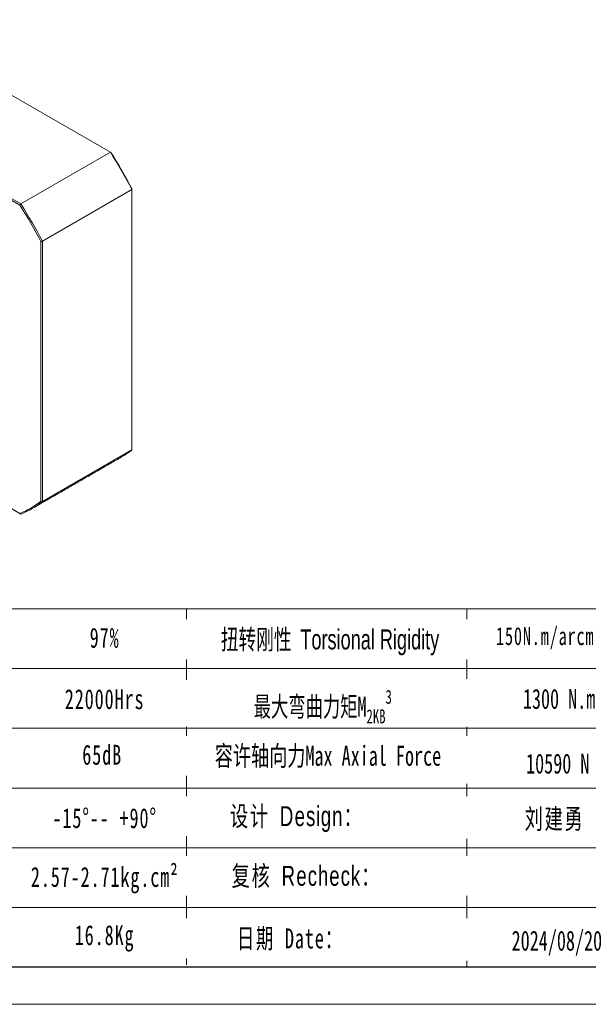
# Model space of a CAD drawing. Header units: millimetres. Extents: x 0 to 936, y 0 to 662.
# Tile 6 of 8: x 450 to 619, y 0 to 294. Entities that reach past the tile are written whole.
import ezdxf

# ---------------------------------------------------------------- set-up
doc = ezdxf.new("R2010")
doc.units = ezdxf.units.MM
doc.header["$LTSCALE"] = 15
doc.layers.get('0').update_dxf_attribs({"lineweight": 18})
doc.layers.add('SLD-0', color=7, linetype='Continuous', lineweight=18)
doc.layers.add('图框_外框线', color=7, linetype='Continuous', lineweight=18)
doc.styles.add('标准', font='txt', dxfattribs={"width": 0.667})

msp = doc.modelspace()

# ---------------------------------------------------------------- linework, layer by layer
at = {"color": 7, "linetype": 'Continuous', "lineweight": 15}
for p, q in [((476.57, 254.41), (409.27, 293.26)), ((449.54, 238.64), (382.4, 277.4)), ((382.54, 277.83), (449.84, 238.98)), ((449.84, 238.98), (476.57, 254.41)), ((483.01, 243.25), (456.28, 227.82)), ((483.01, 165.53), (483.01, 243.25)), ((455.84, 150.19), (455.84, 227.72)), ((456.28, 227.82), (456.28, 150.1)), ((456.28, 150.1), (483.01, 165.53)), ((420.91, 163.08), (449.54, 146.56)), ((449.84, 146.38), (420.91, 163.08))]:
    msp.add_line(p, q, dxfattribs=at)
for centre, radius, start, end in [((369.06, 184.9), 128.02, 27.1158, 32.8842), ((369.6, 185.21), 127.48, 27.1673, 32.8327), ((342.42, 169.52), 127.48, 27.1673, 32.8327), ((342.33, 169.47), 128.02, 27.1158, 32.8842), ((467.5, 184.94), 24.84, 300.0099, 308.6281), ((440.48, 169.51), 24.68, 291.5287, 308.482), ((440.81, 169.46), 24.79, 291.3755, 308.6353)]:
    msp.add_arc(centre, radius, start, end, dxfattribs=at)
for points in [[(476.71, 254.32), (476.57, 254.41)], [(483.01, 243.25), (483.01, 243.41)], [(449.84, 238.98), (449.54, 238.64)], [(455.84, 227.72), (456.28, 227.82)], [(453.2, 148), (479.93, 163.43)], [(456.28, 150.1), (455.84, 150.19)], [(449.54, 146.56), (449.84, 146.38)]]:
    msp.add_open_spline(points, degree=1, dxfattribs=at)
at = {"layer": '图框_外框线'}
for p, q in [((82.69, 118.12), (924.92, 118.12)), ((582.9, 118.12), (582.9, 11.14)), ((163.4, 100.27), (636.75, 100.27)), ((82.69, 82.42), (924.92, 82.42)), ((163.4, 64.57), (924.92, 64.57)), ((163.4, 46.72), (924.92, 46.72)), ((163.4, 28.88), (924.92, 28.88))]:
    msp.add_line(p, q, dxfattribs=at)
at = {"layer": '图框_外框线', "color": 3}
msp.add_lwpolyline([(0, 0), (936.06, 0), (936.06, 661.93), (0, 661.93)], close=True, dxfattribs=at)
at = {"layer": '图框_外框线', "color": 3, "lineweight": 25}
msp.add_lwpolyline([(55.72, 11.14), (924.92, 11.14), (924.92, 650.79), (55.72, 650.79)], close=True, dxfattribs=at)

# ---------------------------------------------------------------- texts
at = {"layer": 'SLD-0', "color": 1, "attachment_point": 2, "style": '标准'}
for s, insert, char_height, width in [('\\T1.1;97%', (474.85, 112.42), 5.95, 76.0906), ('\\T1.1;22000Hrs', (474.85, 94.09), 5.9498, 76.0906), ('\\T1.1;65dB', (474.12, 77.48), 5.95, 39.2619), ('{\\T1.1;环境温度 Enviromental Temperature}', (391.43, 60.41), 5.9498, 138.3087), ('\\T1.1;-15%%D-- +90%%D', (474.85, 58.56), 5.9498, 51.0394), ('\\T1.1;16.8Kg', (474.85, 23.62), 5.9498, 39.8095)]:
    msp.add_mtext(s, dxfattribs=dict(at, insert=insert, char_height=char_height, width=width))
at = {"layer": '图框_外框线', "color": 1, "insert": (608.95, 112.62), "char_height": 5.3466, "width": 81.9434, "attachment_point": 2, "style": '标准'}
msp.add_mtext('{\\T1.1;150N.m/arcmin}', dxfattribs=at)

# ---------------------------------------------------------------- next in the draw order: texts
at = {"layer": 'SLD-0', "color": 1, "insert": (474.85, 41.01), "char_height": 5.9498, "width": 138.3087, "attachment_point": 2, "style": '标准', "bg_fill": 2}
msp.add_mtext('{\\T1.1;2.57-2.71kg.cm²}', dxfattribs=at)

# ---------------------------------------------------------------- next in the draw order: linework, layer by layer
at = {"layer": '图框_外框线'}
msp.add_line((499.28, 118.12), (499.28, 11.74), dxfattribs=at)

# ---------------------------------------------------------------- next in the draw order: texts
at = {"layer": 'SLD-0', "color": 1, "char_height": 5.9498, "width": 138.3087, "attachment_point": 2, "style": '标准', "bg_fill": 2}
for s, insert in [('{\\f宋体|b0|i0|c134|p2;\\W0.65;扭转刚性 \\fArial|b0|i0|c0|p34;Torsional Rigidity}', (542.09, 111.93)), ('{\\f宋体|b0|i0|c134|p2;容许轴向力Max Axial Force}', (541.47, 77.18)), ('{\\fSimSun|b0|i0|c134|p2;\\T1.1;设计 \\fArial|b0|i0|c0|p34;Design\\fSimSun|b0|i0|c134|p2;：}', (532.16, 59.16)), ('{\\fSimSun|b0|i0|c134|p2;\\T1.1;复核 \\fArial|b0|i0|c0|p34;Recheck\\fSimSun|b0|i0|c134|p2;：}', (535.04, 41.34)), ('{\\T1.1;日期 Date：}', (530.25, 22.65))]:
    msp.add_mtext(s, dxfattribs=dict(at, insert=insert))

# ---------------------------------------------------------------- next in the draw order: texts
at = {"layer": 'SLD-0', "color": 1, "width": 138.3087, "attachment_point": 2, "style": '标准', "bg_fill": 2}
for s, insert, char_height in [('\\A1;最大弯曲力矩M{\\H0.7x;\\S^ 2KB;}{\\H0.7x;\\S3^ ;}', (539.93, 93.89), 5.9498), ('{\\fSimSun|b1|i0|c134|p2;\\fSimSun|b1|i0|c0|p2;1059\\fSimSun|b1|i0|c134|p2;0 N}', (610.02, 74.85), 5.9498), ('{\\fSimSun|b0|i0|c134|p2;\\T1.1;刘建勇 }', (609.08, 58.36), 5.9498), ('2024/08/20', (609.76, 21.97), 5.95)]:
    msp.add_mtext(s, dxfattribs=dict(at, insert=insert, char_height=char_height))

# ---------------------------------------------------------------- next in the draw order: texts
at = {"layer": 'SLD-0', "color": 1, "insert": (610.42, 94.18), "char_height": 5.9498, "width": 138.3087, "attachment_point": 2, "style": '标准', "bg_fill": 2}
msp.add_mtext('{\\fSimSun|b1|i0|c134|p2;\\fSimSun|b1|i0|c0|p2;1300\\fSimSun|b1|i0|c134|p2; N.m}', dxfattribs=at)

doc.saveas('drawing.dxf')
